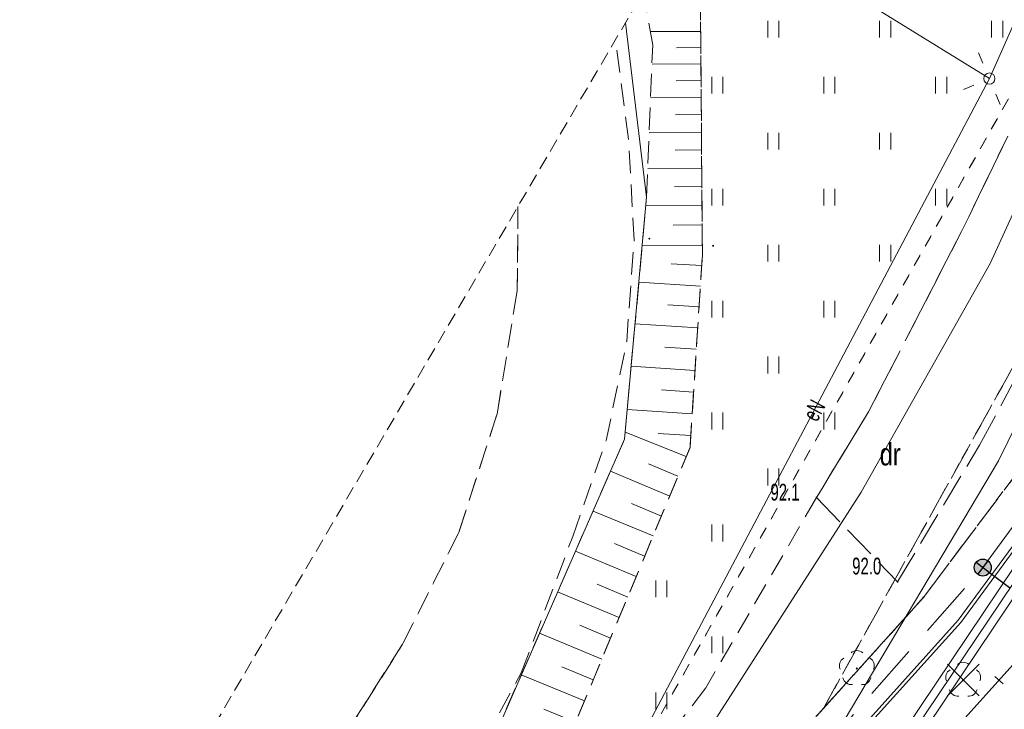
# Model space of a CAD drawing. Header units: metres. Extents: x 6541766 to 6542290, y 5894743 to 5895338.
# Tile 23 of 78: x 6541874 to 6541917, y 5895183 to 5895214. Entities that reach past the tile are written whole.
import ezdxf
from ezdxf.enums import TextEntityAlignment as Align

# ---------------------------------------------------------------- set-up
doc = ezdxf.new("R2010")
doc.units = ezdxf.units.M
for name, pattern in [('0.5_0.5', [1, 0.5, -0.5]), ('1.0_0.5', [1.5, 1, -0.5]), ('1.5_0.5', [2, 1.5, -0.5]), ('2', [0.9, 0.6, -0.3]), ('DASHED', [0.75, 0.5, -0.25]), ('egkk-500', [2, 1.5, -0.5]), ('egug-500', [1, 0.5, -0.5])]:
    doc.linetypes.add(name, pattern=pattern)
for name, color, linetype in [('000 Inne (niezydentyfikowane)', 7, 'Continuous'), ('210-oznaczenie konturu użytku gruntowego', 7, 'Continuous'), ('217-kontur klasyfikacyjny', 7, 'Continuous'), ('218-kontur użytku gruntowego', 7, 'Continuous'), ('219-działka ewidencyjna', 7, 'Continuous'), ('_dr_krawężnik wystający 15x30', 214, 'Continuous'), ('_rozbiórki', 1, 'Continuous'), ('inny obiekt sportowy', 7, 'Continuous'), ('jezdnia', 7, 'Continuous'), ('ogrodzenie trwałe', 7, 'Continuous'), ('pikieta sztuczna-Atr2', 7, 'Continuous'), ('plac sportowy', 7, 'Continuous'), ('przewód elektroenergetyczny podziemny', 7, 'Continuous'), ('przewód elektroenergetyczny podziemny-Atr1', 7, 'Continuous'), ('przewód gazowy', 7, 'Continuous'), ('skarpa nieumocniona', 7, 'Continuous'), ('trawnik', 7, 'Continuous'), ('Zakres', 7, 'Continuous')]:
    doc.layers.add(name, color=color, linetype=linetype)
for name, color, linetype, lineweight in [('_dr_ścieki kd', 36, 'Continuous', 30), ('IE - Kable projektowane', 1, 'DASHED', 20), ('IE - podklad', 8, 'Continuous', 9), ('IE - rury ochronne', 5, 'Continuous', 9), ('IE - SŁUP 150W', 1, 'Continuous', 30)]:
    doc.layers.add(name, color=color, linetype=linetype, lineweight=lineweight)
doc.linetypes.add('902-500', pattern='A,3.75,0,[1,ksztalty.shx,S=0.5,R=0,X=0,Y=0],3.75', length=7.5)

# ---------------------------------------------------------------- blocks, each defined once
blk = doc.blocks.new('blok - sanitarne pzt chelmza ng')
at = {"layer": '_rozbiórki', "lineweight": 9}
for p, q in [((6542414.943, 5895185.337), (6542416.357, 5895183.923)), ((6542416.357, 5895185.337), (6542414.943, 5895183.923))]:
    blk.add_line(p, q, dxfattribs=at)
at = {"layer": 'przewód elektroenergetyczny podziemny', "color": 1, "linetype": 'Continuous', "lineweight": 9}
for p, q in [((6542416.82, 5895211.5), (6542427.03, 5895234.57)), ((6542403.815, 5895219.547), (6542416.82, 5895211.5)), ((6542401.47, 5895182.45), (6542416.82, 5895211.5)), ((6542389.2, 5895146.27), (6542420.41, 5895192.72))]:
    blk.add_line(p, q, dxfattribs=at)
at = {"layer": 'przewód gazowy', "color": 52, "linetype": 'Continuous', "lineweight": 9}
for p, q in [((6542416.86, 5895203.24), (6542423.46, 5895217.78)), ((6542411.1, 5895193.03), (6542416.86, 5895203.24)), ((6542404.11, 5895182.14), (6542411.1, 5895193.03))]:
    blk.add_line(p, q, dxfattribs=at)
at = {"layer": 'przewód elektroenergetyczny podziemny-Atr1', "color": 1, "lineweight": 9, "width": 0.667}
blk.add_text('eN', height=0.75, rotation=62.148, dxfattribs=at).set_placement((6542408.79, 5895196.3), align=Align.MIDDLE_LEFT)
blk = doc.blocks.new('blok - podklad szary rfqfqw')
at = {"color": 8, "linetype": 'Continuous', "lineweight": 9}
for p, q in [((6541906.919, 5895213.329), (6541906.919, 5895214.079)), ((6541907.419, 5895213.329), (6541907.419, 5895214.079)), ((6541911.919, 5895213.329), (6541911.919, 5895214.079)), ((6541912.419, 5895213.329), (6541912.419, 5895214.079)), ((6541916.919, 5895213.329), (6541916.919, 5895214.079)), ((6541917.419, 5895213.329), (6541917.419, 5895214.079)), ((6541916.53, 5895212.191), (6541916.337, 5895212.651)), ((6541904.419, 5895210.829), (6541904.419, 5895211.579)), ((6541904.919, 5895210.829), (6541904.919, 5895211.579)), ((6541909.419, 5895210.829), (6541909.419, 5895211.579)), ((6541909.919, 5895210.829), (6541909.919, 5895211.579)), ((6541914.419, 5895210.829), (6541914.419, 5895211.579)), ((6541914.919, 5895210.829), (6541914.919, 5895211.579)), ((6541916.129, 5895211.209), (6541915.668, 5895211.016)), ((6541917.111, 5895210.808), (6541917.304, 5895210.347)), ((6541906.919, 5895208.329), (6541906.919, 5895209.079)), ((6541907.419, 5895208.329), (6541907.419, 5895209.079)), ((6541911.919, 5895208.329), (6541911.919, 5895209.079)), ((6541912.419, 5895208.329), (6541912.419, 5895209.079)), ((6541904.419, 5895205.829), (6541904.419, 5895206.579)), ((6541904.919, 5895205.829), (6541904.919, 5895206.579)), ((6541909.419, 5895205.829), (6541909.419, 5895206.579)), ((6541909.919, 5895205.829), (6541909.919, 5895206.579)), ((6541914.419, 5895205.829), (6541914.419, 5895206.579)), ((6541914.919, 5895205.829), (6541914.919, 5895206.579)), ((6541906.919, 5895203.329), (6541906.919, 5895204.079)), ((6541907.419, 5895203.329), (6541907.419, 5895204.079)), ((6541911.919, 5895203.329), (6541911.919, 5895204.079)), ((6541912.419, 5895203.329), (6541912.419, 5895204.079)), ((6541904.419, 5895200.829), (6541904.419, 5895201.579)), ((6541904.919, 5895200.829), (6541904.919, 5895201.579)), ((6541909.419, 5895200.829), (6541909.419, 5895201.579)), ((6541909.919, 5895200.829), (6541909.919, 5895201.579)), ((6541906.919, 5895198.329), (6541906.919, 5895199.079)), ((6541907.419, 5895198.329), (6541907.419, 5895199.079)), ((6541904.419, 5895195.829), (6541904.419, 5895196.579)), ((6541904.919, 5895195.829), (6541904.919, 5895196.579)), ((6541909.419, 5895195.829), (6541909.419, 5895196.579)), ((6541909.919, 5895195.829), (6541909.919, 5895196.579)), ((6541906.919, 5895193.329), (6541906.919, 5895194.079)), ((6541907.419, 5895193.329), (6541907.419, 5895194.079)), ((6541904.419, 5895190.829), (6541904.419, 5895191.579)), ((6541904.919, 5895190.829), (6541904.919, 5895191.579)), ((6541901.919, 5895188.329), (6541901.919, 5895189.079)), ((6541902.419, 5895188.329), (6541902.419, 5895189.079)), ((6541904.419, 5895185.829), (6541904.419, 5895186.579)), ((6541904.919, 5895185.829), (6541904.919, 5895186.579)), ((6541901.919, 5895183.329), (6541901.919, 5895184.079)), ((6541902.419, 5895183.329), (6541902.419, 5895184.079))]:
    blk.add_line(p, q, dxfattribs=at)
at = {"color": 8, "lineweight": 9}
blk.add_line((6541917.87, 5895185.315), (6541901.708, 5895167.359), dxfattribs=at)
at = {"color": 8, "linetype": 'ByBlock', "lineweight": 9}
blk.add_line((6541917.438, 5895184.462), (6541917.067, 5895184.796), dxfattribs=at)
at = {"color": 8, "linetype": 'Continuous', "lineweight": 9}
blk.add_circle((6541916.82, 5895211.5), 0.25, dxfattribs=at)
for centre, start, end in [((6541910.9, 5895185.55), 49.272, 130.728), ((6541910.52, 5895185.274), 121.308, 202.548), ((6541911.28, 5895185.274), 337.452, 58.692), ((6541915.65, 5895185.03), 49.272, 130.728), ((6541915.27, 5895184.754), 121.308, 202.548), ((6541916.03, 5895184.754), 337.452, 58.692), ((6541910.665, 5895184.826), 193.221, 274.871), ((6541911.135, 5895184.826), 265.129, 346.779), ((6541915.415, 5895184.306), 193.221, 274.871), ((6541915.885, 5895184.306), 265.129, 346.779)]:
    blk.add_arc(centre, 0.4, start, end, dxfattribs=at)
at = {"color": 8, "linetype": 'Continuous', "lineweight": 9, "extrusion": (0, 0, -1)}
for points in [[(-6541901.598, 5895204.318), (-6541901.598, 5895204.382), (-6541901.585, 5895204.35)], [(-6541901.598, 5895204.382), (-6541901.63, 5895204.305), (-6541901.63, 5895204.395)], [(-6541901.598, 5895204.382), (-6541901.598, 5895204.318), (-6541901.63, 5895204.305)], [(-6541901.63, 5895204.395), (-6541901.63, 5895204.305), (-6541901.662, 5895204.318)], [(-6541901.63, 5895204.395), (-6541901.662, 5895204.318), (-6541901.662, 5895204.382)], [(-6541901.662, 5895204.382), (-6541901.662, 5895204.318), (-6541901.675, 5895204.35)], [(-6541904.448, 5895203.998), (-6541904.448, 5895204.062), (-6541904.435, 5895204.03)], [(-6541904.448, 5895204.062), (-6541904.48, 5895203.985), (-6541904.48, 5895204.075)], [(-6541904.448, 5895204.062), (-6541904.448, 5895203.998), (-6541904.48, 5895203.985)], [(-6541904.48, 5895204.075), (-6541904.48, 5895203.985), (-6541904.512, 5895203.998)], [(-6541904.48, 5895204.075), (-6541904.512, 5895203.998), (-6541904.512, 5895204.062)], [(-6541904.512, 5895204.062), (-6541904.512, 5895203.998), (-6541904.525, 5895204.03)], [(-6541909.068, 5895192.758), (-6541909.068, 5895192.822), (-6541909.055, 5895192.79)], [(-6541909.068, 5895192.822), (-6541909.1, 5895192.745), (-6541909.1, 5895192.835)], [(-6541909.068, 5895192.822), (-6541909.068, 5895192.758), (-6541909.1, 5895192.745)], [(-6541909.1, 5895192.835), (-6541909.1, 5895192.745), (-6541909.132, 5895192.758)], [(-6541909.1, 5895192.835), (-6541909.132, 5895192.758), (-6541909.132, 5895192.822)], [(-6541909.132, 5895192.822), (-6541909.132, 5895192.758), (-6541909.145, 5895192.79)], [(-6541912.688, 5895188.988), (-6541912.688, 5895189.052), (-6541912.675, 5895189.02)], [(-6541912.688, 5895189.052), (-6541912.72, 5895188.975), (-6541912.72, 5895189.065)], [(-6541912.688, 5895189.052), (-6541912.688, 5895188.988), (-6541912.72, 5895188.975)], [(-6541912.72, 5895189.065), (-6541912.72, 5895188.975), (-6541912.752, 5895188.988)], [(-6541912.72, 5895189.065), (-6541912.752, 5895188.988), (-6541912.752, 5895189.052)], [(-6541912.752, 5895189.052), (-6541912.752, 5895188.988), (-6541912.765, 5895189.02)], [(-6541913.838, 5895188.288), (-6541913.838, 5895188.352), (-6541913.825, 5895188.32)], [(-6541913.838, 5895188.352), (-6541913.87, 5895188.275), (-6541913.87, 5895188.365)], [(-6541913.838, 5895188.352), (-6541913.838, 5895188.288), (-6541913.87, 5895188.275)], [(-6541913.87, 5895188.365), (-6541913.87, 5895188.275), (-6541913.902, 5895188.288)], [(-6541913.87, 5895188.365), (-6541913.902, 5895188.288), (-6541913.902, 5895188.352)], [(-6541913.902, 5895188.352), (-6541913.902, 5895188.288), (-6541913.915, 5895188.32)], [(-6541910.865, 5895185.115), (-6541910.865, 5895185.185), (-6541910.85, 5895185.15)], [(-6541910.865, 5895185.185), (-6541910.9, 5895185.1), (-6541910.9, 5895185.2)], [(-6541910.865, 5895185.185), (-6541910.865, 5895185.115), (-6541910.9, 5895185.1)], [(-6541910.9, 5895185.2), (-6541910.9, 5895185.1), (-6541910.935, 5895185.115)], [(-6541910.9, 5895185.2), (-6541910.935, 5895185.115), (-6541910.935, 5895185.185)], [(-6541910.935, 5895185.185), (-6541910.935, 5895185.115), (-6541910.95, 5895185.15)], [(-6541915.615, 5895184.595), (-6541915.615, 5895184.665), (-6541915.6, 5895184.63)], [(-6541915.615, 5895184.665), (-6541915.65, 5895184.58), (-6541915.65, 5895184.68)], [(-6541915.615, 5895184.665), (-6541915.615, 5895184.595), (-6541915.65, 5895184.58)], [(-6541915.65, 5895184.68), (-6541915.65, 5895184.58), (-6541915.685, 5895184.595)], [(-6541915.65, 5895184.68), (-6541915.685, 5895184.595), (-6541915.685, 5895184.665)], [(-6541915.685, 5895184.665), (-6541915.685, 5895184.595), (-6541915.7, 5895184.63)]]:
    blk.add_solid(points, dxfattribs=at)
at = {"layer": '000 Inne (niezydentyfikowane)', "color": 8, "linetype": 'Continuous', "lineweight": 9}
for p, q in [((6541903.92, 5895213.61), (6541901.67, 5895213.6)), ((6541903.93, 5895212.89), (6541902.85, 5895212.88)), ((6541903.94, 5895212.16), (6541901.75, 5895212.14)), ((6541903.94, 5895211.41), (6541902.83, 5895211.4)), ((6541903.95, 5895210.66), (6541901.69, 5895210.64)), ((6541903.95, 5895209.89), (6541902.8, 5895209.88)), ((6541903.96, 5895209.1), (6541901.62, 5895209.09)), ((6541903.96, 5895208.31), (6541902.78, 5895208.3)), ((6541903.97, 5895207.5), (6541901.56, 5895207.48)), ((6541903.98, 5895206.68), (6541902.75, 5895206.67)), ((6541903.98, 5895205.83), (6541901.47, 5895205.81)), ((6541903.99, 5895204.96), (6541902.69, 5895204.95)), ((6541904, 5895204.06), (6541901.31, 5895204.04)), ((6541903.97, 5895203.15), (6541902.61, 5895203.23)), ((6541903.91, 5895202.23), (6541901.16, 5895202.4)), ((6541903.85, 5895201.3), (6541902.46, 5895201.39)), ((6541903.79, 5895200.36), (6541900.99, 5895200.54)), ((6541903.73, 5895199.42), (6541902.32, 5895199.51)), ((6541903.67, 5895198.46), (6541900.82, 5895198.65)), ((6541903.61, 5895197.5), (6541902.17, 5895197.59)), ((6541903.55, 5895196.53), (6541900.64, 5895196.72)), ((6541903.28, 5895194.62), (6541900.55, 5895195.71)), ((6541903.48, 5895195.56), (6541902.02, 5895195.65)), ((6541902.91, 5895193.74), (6541901.59, 5895194.29)), ((6541902.54, 5895192.85), (6541899.89, 5895193.96)), ((6541902.17, 5895191.96), (6541900.84, 5895192.52)), ((6541901.8, 5895191.07), (6541899.12, 5895192.18)), ((6541901.42, 5895190.16), (6541900.07, 5895190.73)), ((6541901.05, 5895189.26), (6541898.33, 5895190.39)), ((6541900.67, 5895188.34), (6541899.3, 5895188.91)), ((6541900.28, 5895187.43), (6541897.53, 5895188.57)), ((6541899.9, 5895186.5), (6541898.52, 5895187.08)), ((6541899.51, 5895185.57), (6541896.73, 5895186.73)), ((6541898.73, 5895183.7), (6541895.91, 5895184.87)), ((6541899.12, 5895184.64), (6541897.72, 5895185.22)), ((6541898.34, 5895182.75), (6541896.92, 5895183.34))]:
    blk.add_line(p, q, dxfattribs=at)
at = {"layer": '217-kontur klasyfikacyjny', "color": 8, "linetype": 'egkk-500', "lineweight": 9}
for p, q in [((6541923.6, 5895208.94), (6541909.41, 5895183.37)), ((6541913.87, 5895188.32), (6541925.24, 5895203.44)), ((6541909.41, 5895183.37), (6541913.87, 5895188.32))]:
    blk.add_line(p, q, dxfattribs=at)
at = {"layer": '218-kontur użytku gruntowego', "color": 8, "linetype": 'egug-500', "lineweight": 9}
for p, q in [((6541890.35, 5895162.22), (6541918.16, 5895211.46)), ((6541918.16, 5895211.46), (6541890.35, 5895162.22)), ((6541909.41, 5895183.37), (6541923.6, 5895208.94)), ((6541923.6, 5895208.94), (6541909.41, 5895183.37)), ((6541925.24, 5895203.44), (6541913.87, 5895188.32)), ((6541913.87, 5895188.32), (6541925.24, 5895203.44)), ((6541913.87, 5895188.32), (6541909.41, 5895183.37)), ((6541909.41, 5895183.37), (6541913.87, 5895188.32)), ((6541909.41, 5895183.37), (6541890.35, 5895162.22)), ((6541890.35, 5895162.22), (6541909.41, 5895183.37))]:
    blk.add_line(p, q, dxfattribs=at)
at = {"layer": '219-działka ewidencyjna', "color": 8, "linetype": '0.5_0.5', "lineweight": 9}
for p, q in [((6541918.16, 5895211.46), (6541890.35, 5895162.22)), ((6541913.87, 5895188.32), (6541925.24, 5895203.44)), ((6541890.35, 5895162.22), (6541913.87, 5895188.32))]:
    blk.add_line(p, q, dxfattribs=at)
at = {"layer": '_dr_krawężnik wystający 15x30', "color": 8, "lineweight": 9}
for p, q in [((6541937.385, 5895217.208), (6541915.424, 5895187.306)), ((6541937.506, 5895217.119), (6541915.54, 5895187.211)), ((6541915.424, 5895187.306), (6541899.367, 5895169.466)), ((6541915.54, 5895187.211), (6541899.478, 5895169.366))]:
    blk.add_line(p, q, dxfattribs=at)
at = {"layer": 'inny obiekt sportowy', "color": 8, "linetype": '1.0_0.5', "lineweight": 9}
for p, q in [((6541900.7, 5895208.8), (6541900.123, 5895213.239)), ((6541900.95, 5895204.28), (6541900.7, 5895208.8)), ((6541895.764, 5895205.792), (6541895.73, 5895202.03)), ((6541900.62, 5895199.75), (6541900.95, 5895204.28)), ((6541895.73, 5895202.03), (6541894.83, 5895196.52)), ((6541899.7, 5895195.33), (6541900.62, 5895199.75)), ((6541894.83, 5895196.52), (6541893.12, 5895191.22)), ((6541898.21, 5895191.05), (6541899.7, 5895195.33)), ((6541893.12, 5895191.22), (6541890.61, 5895186.23)), ((6541895.91, 5895184.95), (6541898.21, 5895191.05)), ((6541890.61, 5895186.23), (6541884.84, 5895177.14)), ((6541892.78, 5895179.22), (6541895.91, 5895184.95))]:
    blk.add_line(p, q, dxfattribs=at)
at = {"layer": 'jezdnia', "color": 8, "linetype": '1.5_0.5', "lineweight": 9}
for p, q in [((6541920.25, 5895214.33), (6541915.58, 5895204.67)), ((6541915.58, 5895204.67), (6541911.42, 5895196.61)), ((6541916.38, 5895195.12), (6541920.5, 5895202.81)), ((6541911.42, 5895196.61), (6541909.1, 5895192.79)), ((6541912.72, 5895189.02), (6541916.38, 5895195.12)), ((6541909.1, 5895192.79), (6541912.72, 5895189.02))]:
    blk.add_line(p, q, dxfattribs=at)
at = {"layer": 'ogrodzenie trwałe', "color": 8, "linetype": '902-500', "lineweight": 9}
for p, q in [((6541901.51, 5895206.21), (6541900.563, 5895213.991)), ((6541917.22, 5895194.42), (6541925.91, 5895212.2)), ((6541900.52, 5895195.39), (6541901.51, 5895206.21)), ((6541900.52, 5895195.39), (6541894.04, 5895180.59)), ((6541909.9, 5895182.11), (6541917.22, 5895194.42))]:
    blk.add_line(p, q, dxfattribs=at)
at = {"layer": 'plac sportowy', "color": 8, "linetype": '1.0_0.5', "lineweight": 9}
for p, q in [((6541895.73, 5895202.03), (6541895.764, 5895205.792)), ((6541894.83, 5895196.52), (6541895.73, 5895202.03)), ((6541893.12, 5895191.22), (6541894.83, 5895196.52)), ((6541890.61, 5895186.23), (6541893.12, 5895191.22)), ((6541884.84, 5895177.14), (6541890.61, 5895186.23))]:
    blk.add_line(p, q, dxfattribs=at)
at = {"layer": 'skarpa nieumocniona', "color": 8, "linetype": '1.0_0.5', "lineweight": 9}
for p, q in [((6541901.78, 5895212.99), (6541901.36, 5895215.35)), ((6541903.91, 5895215.53), (6541904, 5895203.61)), ((6541901.51, 5895206.21), (6541901.78, 5895212.99)), ((6541900.52, 5895195.39), (6541901.51, 5895206.21)), ((6541904, 5895203.61), (6541903.45, 5895195.03)), ((6541894.04, 5895180.59), (6541900.52, 5895195.39)), ((6541903.45, 5895195.03), (6541896.72, 5895178.87))]:
    blk.add_line(p, q, dxfattribs=at)
at = {"layer": 'trawnik', "color": 8, "linetype": '1.0_0.5', "lineweight": 9}
for p, q in [((6541904, 5895203.61), (6541903.91, 5895215.53)), ((6541920.25, 5895214.33), (6541915.58, 5895204.67)), ((6541915.58, 5895204.67), (6541911.42, 5895196.61)), ((6541903.45, 5895195.03), (6541904, 5895203.61)), ((6541911.42, 5895196.61), (6541909.1, 5895192.79)), ((6541896.72, 5895178.87), (6541903.45, 5895195.03)), ((6541909.1, 5895192.79), (6541904.15, 5895184.28)), ((6541904.15, 5895184.28), (6541895.59, 5895173.09))]:
    blk.add_line(p, q, dxfattribs=at)
at = {"layer": 'Zakres', "color": 8, "linetype": '2', "lineweight": 9}
blk.add_line((6541912.96, 5895235.17), (6541870.71, 5895162.99), dxfattribs=at)
blk.add_line((6541912.96, 5895235.17), (6541870.71, 5895162.99), dxfattribs=at)
blk.add_line((6541912.96, 5895235.17), (6541870.71, 5895162.99), dxfattribs=at)
blk.add_line((6541912.96, 5895235.17), (6541870.71, 5895162.99), dxfattribs=at)
at = {"layer": '210-oznaczenie konturu użytku gruntowego', "color": 8, "linetype": 'Continuous', "lineweight": 9, "width": 0.79}
blk.add_text('dr', height=1, dxfattribs=at).set_placement((6541911.92, 5895194.22))
at = {"layer": 'pikieta sztuczna-Atr2', "color": 8, "lineweight": 9, "width": 0.667}
for s, p in [('92.1', (6541907.04, 5895192.65, 92.1)), ('92.0', (6541910.69, 5895189.35, 92))]:
    blk.add_text(s, height=0.75, dxfattribs=at).set_placement(p)
blk = doc.blocks.new('BLOK - IE fewafdeaw')
at = {"layer": 'IE - SŁUP 150W', "ltscale": 0.75}
blk.add_hatch(color=8, dxfattribs=at).paths.add_polyline_path([(6541716.905, 5895189.657, 1), (6541716.146, 5895189.657, 1)])
at = {"layer": 'IE - Kable projektowane', "color": 8, "ltscale": 5}
for p, q in [((6541716.525, 5895189.657, 86.721), (6541734.268, 5895213.82, 86.721)), ((6541696.707, 5895167.147, 86.721), (6541716.525, 5895189.657, 86.721))]:
    blk.add_line(p, q, dxfattribs=at)
at = {"layer": 'IE - SŁUP 150W', "color": 8, "ltscale": 0.75}
for p, q in [((6541716.828, 5895189.428, 97.359), (6541716.223, 5895189.886, 97.359)), ((6541716.754, 5895189.96, 97.359), (6541716.296, 5895189.354, 97.359)), ((6541717.726, 5895188.75, 97.359), (6541716.828, 5895189.428, 97.359))]:
    blk.add_line(p, q, dxfattribs=at)
blk.add_circle((6541716.525, 5895189.657, 97.359), 0.38, dxfattribs=at)

msp = doc.modelspace()

# ---------------------------------------------------------------- linework, layer by layer
at = {"layer": 'IE - rury ochronne', "lineweight": 9}
msp.add_lwpolyline([(6541888.922, 5895146.486), (6541920.1, 5895192.927), (6541920.72, 5895192.513), (6541889.542, 5895146.071)], close=True, dxfattribs=at)

# ---------------------------------------------------------------- block references
at = {"layer": '_dr_ścieki kd', "lineweight": 9}
msp.add_blockref('blok - sanitarne pzt chelmza ng', (-500, 0), dxfattribs=at)
at = {"layer": 'IE - Kable projektowane'}
msp.add_blockref('BLOK - IE fewafdeaw', (200, 0), dxfattribs=at)
at = {"layer": 'IE - podklad'}
msp.add_blockref('blok - podklad szary rfqfqw', (0, 0), dxfattribs=at)

doc.saveas('drawing.dxf')
